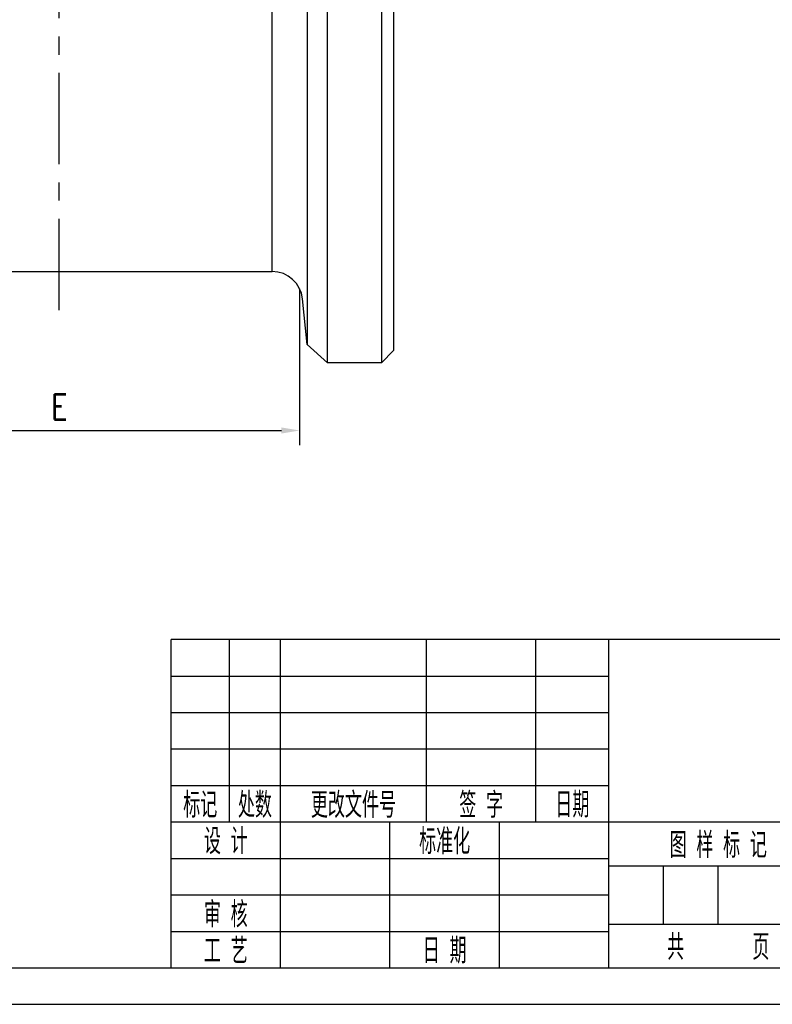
# Model space of a CAD drawing. Header units: millimetres. Extents: x -31 to 479, y -6 to 350.
# Tile 2 of 8: x 227 to 351, y -6 to 156. Entities that reach past the tile are written whole.
import ezdxf
from ezdxf.enums import TextEntityAlignment as Align

# ---------------------------------------------------------------- set-up
doc = ezdxf.new("R2010")
doc.units = ezdxf.units.MM
doc.header["$LTSCALE"] = 12
doc.linetypes.add('CENTER', pattern=[2, 1.25, -0.25, 0.25, -0.25])
for name, color, linetype in [('1轮廓实线层', 7, 'Continuous'), ('2细线层', 4, 'Continuous'), ('3中心线层', 1, 'CENTER'), ('6文字层', 3, 'Continuous'), ('图框层', 7, 'Continuous')]:
    doc.layers.add(name, color=color, linetype=linetype)
doc.styles.add('PC_TEXTSTYLE', font='isocp.shx', dxfattribs={"width": 0.8, "bigfont": 'hzfs.shx'})
doc.styles.add('TH_GBDIM', font='romans.shx', dxfattribs={"width": 0.8, "bigfont": 'gbcbig.shx'})
doc.dimstyles.new('TH_GBDIM', dxfattribs={"dimscale": 1.2, "dimtxt": 3.5, "dimasz": 2.5, "dimexe": 2, "dimexo": 0, "dimgap": 1.5, "dimtad": 1, "dimdec": 1, "dimzin": 0, "dimdsep": 46, "dimtxsty": 'TH_GBDIM', "dimcen": 2.5, "dimclrd": 130, "dimclre": 130, "dimclrt": 3, "dimadec": 0, "dimazin": 0, "dimtfac": 0.714286, "dimtdec": 1, "dimtmove": 0, "dimatfit": 3, "dimfxl": 1, "dimtzin": 0, "dimlwd": -1, "dimlwe": -1, "dimarcsym": 0})

# ---------------------------------------------------------------- blocks, each defined once
blk = doc.blocks.new('*D14')
at = {"color": 130}
for p, q in [((194.09, 111.71), (194.09, 85.99)), ((273.15, 111.71), (273.15, 85.99)), ((197.09, 88.39), (270.15, 88.39))]:
    blk.add_line(p, q, dxfattribs=at)
for points in [[(197.09, 88.89), (197.09, 87.89), (194.09, 88.39)], [(270.15, 88.89), (270.15, 87.89), (273.15, 88.39)]]:
    blk.add_solid(points, dxfattribs=at)
at = {"layer": 'Defpoints', "color": 0}
for p in [(194.09, 111.71), (273.15, 111.71), (273.15, 88.39)]:
    blk.add_point(p, dxfattribs=at)
at = {"color": 3, "insert": (233.62, 92.29), "char_height": 4.2, "attachment_point": 5, "style": 'TH_GBDIM'}
blk.add_mtext('{E}{}{}', dxfattribs=at)
blk = doc.blocks.new('PC_TITLE_BLOCK')
at = {"layer": '1轮廓实线层'}
for p, q in [((0, 45), (-180, 45)), ((-180, 0), (-180, 45)), ((-172, 20), (-172, 45)), ((-165, 20), (-165, 45)), ((-145, 20), (-145, 45)), ((-130, 20), (-130, 45)), ((-120, 0), (-120, 45)), ((-180, 20), (-60, 20)), ((-165, 0), (-165, 20)), ((-150, 0), (-150, 20)), ((-135, 0), (-135, 20)), ((-180, 0), (0, 0))]:
    blk.add_line(p, q, dxfattribs=at)
at = {"layer": '1轮廓实线层', "color": 7}
blk.add_line((-180, 25), (-120, 25), dxfattribs=at)
at = {"layer": '2细线层'}
for p, q in [((-180, 40), (-120, 40)), ((-180, 35), (-120, 35)), ((-180, 30), (-120, 30)), ((-180, 15), (-120, 15)), ((-120, 14), (-60, 14)), ((-112.5, 6), (-112.5, 14)), ((-105, 6), (-105, 14)), ((-180, 10), (-120, 10)), ((-120, 6), (-60, 6)), ((-180, 5), (-120, 5))]:
    blk.add_line(p, q, dxfattribs=at)
at = {"layer": '6文字层', "style": 'PC_TEXTSTYLE', "width": 0.667}
for s, p in [('标记', (-176, 22.5)), ('处数', (-168.5, 22.5)), (' 更改文件号 ', (-155, 22.5)), (' 签 字 ', (-137.5, 22.5)), (' 日期 ', (-125, 22.5)), (' 设 计 ', (-172.5, 17.51)), (' 标准化 ', (-142.5, 17.51)), (' 图 样 标 记 ', (-105, 17)), (' 审 核 ', (-172.5, 7.5)), ('共       页', (-105, 3)), (' 工 艺 ', (-172.5, 2.5)), (' 日 期 ', (-142.5, 2.5))]:
    blk.add_text(s, height=3.5, dxfattribs=at).set_placement(p, align=Align.MIDDLE)
at = {"layer": '6文字层', "style": 'PC_TEXTSTYLE', "flags": 8}
for tag, height, width, p, p2 in [('产品名称或材料标记', 7, 0.600652, (-113.46, 28.64), (-66.42, 28.64)), ('图样名称', 5, 2.004495, (-54.79, 19.98), (-5.27, 19.98)), ('标准化', 3.5, 1.023147, (-133.83, 15.37), (-120.75, 15.37)), ('重量', 3.5, 1.408247, (-88.46, 7.54), (-76.55, 7.54)), ('比例', 3.5, 1.385287, (-73.35, 7.54), (-61.93, 7.54)), ('图样代号', 5, 2.006536, (-54.79, 5.63), (-5.52, 5.63)), ('审核', 3.5, 1.579393, (-163.99, 5.37), (-150.63, 5.37)), ('工艺', 3.5, 1.621807, (-164.21, 0.37), (-150.89, 0.37)), ('日期', 3.5, 1.560088, (-133.83, 0.37), (-120.75, 0.37)), ('共几页', 3.5, 0.557144, (-108.07, 0.63), (-101.05, 0.63))]:
    blk.add_attdef(tag, text='', height=height, dxfattribs=dict(at, width=width)).set_placement(p, p2, align=Align.FIT)
at = {"layer": '6文字层', "style": 'PC_TEXTSTYLE', "width": 9.905045, "flags": 8}
blk.add_attdef('设计', text='', height=3.5, rotation=358.4644, dxfattribs=at).set_placement((-164.23, 15.37), (-150.37, 15), align=Align.FIT)
at = {"layer": '6文字层', "color": 3, "style": 'PC_TEXTSTYLE', "width": 0.56476, "flags": 8}
blk.add_attdef('第几页', text='', height=3.5, dxfattribs=at).set_placement((-78.29, 0.75), (-71.16, 0.75), align=Align.FIT)
at = {"layer": '6文字层', "ltscale": 10, "style": 'PC_TEXTSTYLE', "flags": 1}
blk.add_attdef('图纸张数', (-58.68, -0.49), '', height=2.5, dxfattribs=at)

msp = doc.modelspace()

# ---------------------------------------------------------------- linework, layer by layer
for p, q in [((277.73, 99.53), (277.73, 289.53)), ((286.59, 289.53), (286.59, 99.53)), ((274.41, 286.55), (274.41, 102.51)), ((268.65, 114.53), (268.65, 274.53)), ((198.59, 114.53), (268.65, 114.53)), ((274.41, 102.51), (273.62, 110.05)), ((277.73, 99.53), (274.41, 102.51))]:
    msp.add_line(p, q)
at = {"layer": '1轮廓实线层'}
for p, q in [((288.59, 194.53), (288.59, 101.53)), ((286.59, 99.53), (288.59, 101.53)), ((286.59, 99.53), (277.73, 99.53))]:
    msp.add_line(p, q, dxfattribs=at)
msp.add_arc((268.65, 109.53), 5, 6, 90, dxfattribs=at)
at = {"layer": '2细线层'}
msp.add_line((-30, -6), (474, -6), dxfattribs=at)
at = {"layer": '3中心线层'}
msp.add_line((233.62, 108.2), (233.62, 280.79), dxfattribs=at)
at = {"layer": '图框层'}
msp.add_line((0, 0), (468, 0), dxfattribs=at)

# ---------------------------------------------------------------- block references
at = {"layer": '图框层', "xscale": 1.2, "yscale": 1.2, "zscale": 1.2}
msp.add_blockref('PC_TITLE_BLOCK', (468, 0), dxfattribs=at)

# ---------------------------------------------------------------- dimensions: what is measured, and where the dimension line sits
dim = msp.add_linear_dim(base=(273.15, 88.39), p1=(194.09, 111.71), p2=(273.15, 111.71), text='{E}{}{}', dimstyle='TH_GBDIM', override={"dimgap": 1.5, "dimtad": 1, "dimjust": 0, "dimdec": 1, "dimlfac": 1, "dimse1": 0, "dimse2": 0, "dimsd1": 0, "dimsd2": 0})
dim.commit()
dim.dimension.update_dxf_attribs({"geometry": '*D14', "text_midpoint": (233.62, 92.29)})

doc.saveas('drawing.dxf')
